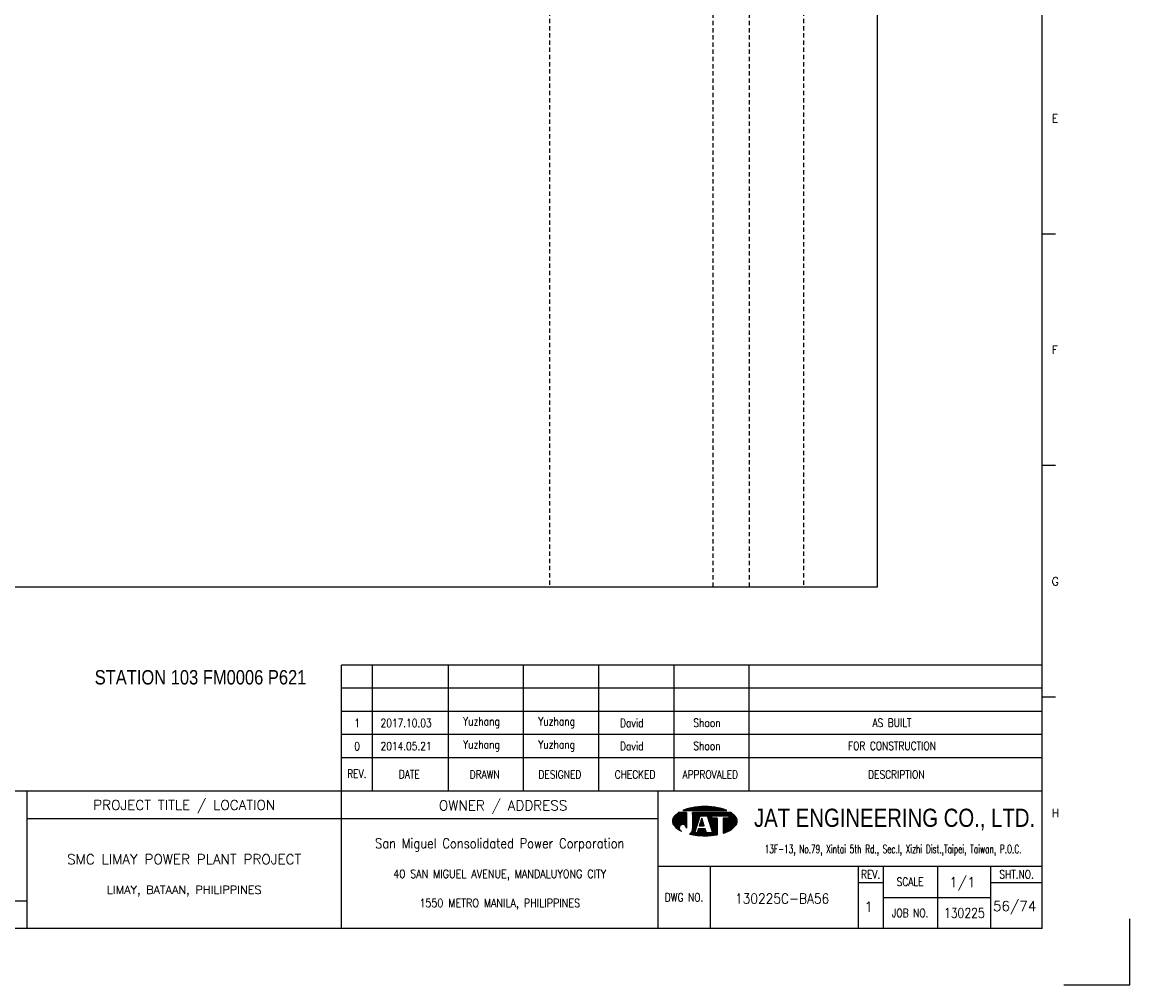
# Model space of a CAD drawing. Extents: x 2699 to 3665, y -643 to 39.
# Tile 3 of 4: x 3280 to 3665, y -643 to -309. Entities that reach past the tile are written whole.
import ezdxf
from ezdxf.enums import TextEntityAlignment as Align

# ---------------------------------------------------------------- set-up
doc = ezdxf.new("R2010")
doc.units = 0
doc.header["$MEASUREMENT"] = 0
doc.linetypes.add('HIDDEN', pattern=[4, 1.5, -1, 1.5])
doc.layers.get('0').update_dxf_attribs({"linetype": 'CONTINUOUS'})
doc.layers.get('DEFPOINTS').update_dxf_attribs({"linetype": 'CONTINUOUS'})
for name, color, linetype in [('B_DIM', 7, 'CONTINUOUS'), ('CON', 4, 'CONTINUOUS'), ('DCS', 7, 'CONTINUOUS'), ('HID', 2, 'HIDDEN'), ('T', 2, 'CONTINUOUS'), ('TEXT', 7, 'CONTINUOUS'), ('圖框CON', 4, 'CONTINUOUS'), ('框線', 6, 'CONTINUOUS')]:
    doc.layers.add(name, color=color, linetype=linetype)
doc.styles.add('AEH', font='simplex', dxfattribs={"width": 0.8, "bigfont": 'ae'})
doc.styles.add('DAYUKP', font='complex', dxfattribs={"bigfont": 'DAYUKP.SHX'})
doc.styles.add('E2', font='simplex.shx', dxfattribs={"height": 2})
doc.styles.add('E3', font='simplex.shx', dxfattribs={"height": 3})
doc.styles.add('ROMANS', font='romans', dxfattribs={"width": 0.8})
doc.styles.add('style3', font='ARIALN.TTF')
doc.styles.add('WMF-Arial0', font='arial.ttf')

# ---------------------------------------------------------------- blocks, each defined once
blk = doc.blocks.new('1880-TITLE_BLK')
at = {"layer": 'TEXT', "color": 2, "linetype": 'Continuous', "style": 'E3'}
for tag, p in [('SCALE', (790.95, 31.17)), ('DWG_NO', (736.41, 26.44)), ('REV', (762.59, 23.97)), ('SHT_NO', (806.74, 23.97))]:
    blk.add_attdef(tag, text='', height=3, dxfattribs=at).set_placement(p, align=Align.MIDDLE)
at = {"layer": 'TEXT', "linetype": 'Continuous', "style": 'E2', "width": 0.6}
for tag, p in [('REV_DATE', (418.65, 19.76)), ('APPR_DATE', (492.93, 19.76))]:
    blk.add_attdef(tag, text='', height=2, dxfattribs=at).set_placement(p, align=Align.MIDDLE_LEFT)
blk = doc.blocks.new('1')
at = {"layer": 'B_DIM'}
for p, q in [((2181.53, 118.11), (1938.08, 118.11)), ((1938.08, 74.29), (1938.08, 118.11)), ((1948.92, 74.29), (1948.92, 118.11)), ((1975.28, 74.29), (1975.28, 118.11)), ((2001.39, 74.29), (2001.39, 118.11)), ((2027.5, 74.29), (2027.5, 118.11)), ((2053.62, 74.29), (2053.62, 118.11)), ((2079.73, 74.29), (2079.73, 118.11)), ((2181.53, 110.07), (1938.08, 110.07)), ((1938.08, 77.93), (1938.08, 104.33)), ((2181.53, 102.03), (1938.08, 102.03)), ((2181.53, 93.99), (1938.08, 93.99)), ((2181.53, 85.95), (1938.08, 85.95))]:
    blk.add_line(p, q, dxfattribs=at)
at = {"layer": 'DEFPOINTS'}
blk.add_lwpolyline([(2189, 7.08), (2211.97, 7.08), (2211.97, 30.05)], dxfattribs=at)
at = {"layer": 'T', "color": 0, "lineweight": -3}
for p, q in [((2053.09, 63.82), (2056.14, 66.87)), ((2053.09, 64.04), (2055.92, 66.87)), ((2053.11, 63.62), (2056.36, 66.87)), ((2053.12, 64.29), (2055.7, 66.87)), ((2053.14, 63.43), (2056.58, 66.87)), ((2053.18, 63.25), (2056.8, 66.87)), ((2053.18, 64.57), (2055.47, 66.87)), ((2053.24, 63.08), (2057.03, 66.87)), ((2053.29, 64.91), (2055.25, 66.87)), ((2053.3, 62.92), (2057.25, 66.87)), ((2053.37, 62.77), (2057.47, 66.87)), ((2053.45, 62.63), (2057.69, 66.87)), ((2053.54, 62.5), (2057.91, 66.86)), ((2053.61, 65.45), (2054.47, 66.31)), ((2053.64, 62.37), (2057.91, 66.64)), ((2053.74, 62.25), (2057.91, 66.42)), ((2053.84, 62.14), (2057.91, 66.2)), ((2053.95, 62.02), (2057.91, 65.98)), ((2054.07, 61.91), (2057.91, 65.75)), ((2054.18, 61.8), (2057.91, 65.53)), ((2056.94, 67.67), (2057.09, 67.82)), ((2057.16, 67.67), (2057.44, 67.95)), ((2057.39, 67.67), (2057.78, 68.07)), ((2057.61, 67.67), (2058.11, 68.18)), ((2057.83, 67.67), (2058.43, 68.27)), ((2058.05, 67.67), (2058.73, 68.35)), ((2058.27, 67.67), (2059.03, 68.43)), ((2058.49, 67.67), (2059.32, 68.49)), ((2058.72, 67.67), (2059.6, 68.55)), ((2058.94, 67.67), (2059.87, 68.6)), ((2059.16, 67.67), (2060.14, 68.65)), ((2059.38, 67.67), (2060.41, 68.7)), ((2059.6, 67.67), (2060.67, 68.74)), ((2059.82, 67.67), (2060.93, 68.77)), ((2060.05, 67.67), (2061.18, 68.81)), ((2060.05, 63.24), (2063.68, 66.87)), ((2060.05, 63.46), (2063.46, 66.87)), ((2060.05, 63.68), (2063.23, 66.87)), ((2060.05, 63.9), (2063.01, 66.87)), ((2060.05, 64.13), (2062.79, 66.87)), ((2060.05, 64.35), (2062.57, 66.87)), ((2060.05, 64.57), (2062.35, 66.87)), ((2060.05, 64.79), (2062.13, 66.87)), ((2060.05, 65.01), (2061.9, 66.87)), ((2060.05, 65.23), (2061.68, 66.87)), ((2060.05, 65.46), (2061.46, 66.87)), ((2060.05, 66.12), (2060.79, 66.87)), ((2060.05, 66.34), (2060.57, 66.87)), ((2060.05, 66.56), (2060.35, 66.87)), ((2060.05, 66.79), (2060.13, 66.87)), ((2060.05, 65.68), (2061.24, 66.87)), ((2060.05, 65.9), (2061.02, 66.87)), ((2060.05, 63.02), (2062.67, 65.64)), ((2060.27, 67.67), (2061.44, 68.84)), ((2060.49, 67.67), (2061.69, 68.87)), ((2060.71, 67.67), (2061.93, 68.89)), ((2060.93, 67.67), (2062.18, 68.91)), ((2061.15, 67.67), (2062.42, 68.93)), ((2061.38, 67.67), (2062.66, 68.95)), ((2061.6, 67.67), (2062.89, 68.97)), ((2061.82, 67.67), (2063.13, 68.98)), ((2062.04, 67.67), (2063.36, 68.99)), ((2062.26, 67.67), (2063.59, 69)), ((2062.48, 67.67), (2063.82, 69)), ((2062.71, 67.67), (2064.04, 69.01)), ((2062.83, 65.8), (2063.9, 66.87)), ((2062.93, 67.67), (2064.27, 69.01)), ((2063.05, 65.8), (2064.12, 66.87)), ((2063.15, 67.67), (2064.49, 69.01)), ((2063.27, 65.8), (2064.34, 66.87)), ((2063.37, 67.67), (2064.71, 69.01)), ((2063.49, 65.8), (2064.56, 66.87)), ((2063.59, 67.67), (2064.92, 69)), ((2063.72, 65.8), (2064.79, 66.87)), ((2063.81, 67.67), (2065.14, 69)), ((2063.94, 65.8), (2065.01, 66.87)), ((2064.04, 67.67), (2065.35, 68.99)), ((2064.16, 65.8), (2065.23, 66.87)), ((2064.26, 67.67), (2065.56, 68.98)), ((2064.38, 65.8), (2065.45, 66.87)), ((2064.48, 67.67), (2065.78, 68.97)), ((2064.6, 65.8), (2065.67, 66.87)), ((2064.7, 67.67), (2065.98, 68.95)), ((2064.82, 65.8), (2065.89, 66.87)), ((2064.92, 67.67), (2066.19, 68.94)), ((2065.05, 65.8), (2066.12, 66.87)), ((2065.14, 67.67), (2066.4, 68.92)), ((2065.16, 65.69), (2066.34, 66.87)), ((2065.22, 65.53), (2066.56, 66.87)), ((2065.27, 65.36), (2066.78, 66.87)), ((2065.32, 65.19), (2067, 66.87)), ((2065.37, 67.67), (2066.6, 68.9)), ((2065.38, 65.02), (2067.22, 66.87)), ((2065.43, 64.85), (2067.45, 66.87)), ((2065.48, 64.69), (2067.67, 66.87)), ((2065.54, 64.52), (2066.74, 65.71)), ((2065.59, 67.67), (2066.8, 68.88)), ((2065.59, 64.35), (2066.74, 65.49)), ((2065.81, 67.67), (2067, 68.86)), ((2066.03, 67.67), (2067.2, 68.84)), ((2066.25, 67.67), (2067.4, 68.82)), ((2066.47, 67.67), (2067.6, 68.79)), ((2066.7, 67.67), (2067.79, 68.77)), ((2066.82, 65.8), (2067.89, 66.87)), ((2066.92, 67.67), (2067.98, 68.74)), ((2067.04, 65.8), (2068.11, 66.87)), ((2067.14, 67.67), (2068.18, 68.71)), ((2067.26, 65.8), (2068.33, 66.87)), ((2067.36, 67.67), (2068.37, 68.68)), ((2067.48, 65.8), (2068.55, 66.87)), ((2067.58, 67.67), (2068.56, 68.64)), ((2067.71, 65.8), (2068.78, 66.87)), ((2067.81, 67.67), (2068.75, 68.61)), ((2067.93, 65.8), (2069, 66.87)), ((2068.03, 67.67), (2068.93, 68.58)), ((2068.15, 65.8), (2069.22, 66.87)), ((2068.25, 67.67), (2069.12, 68.54)), ((2068.37, 65.8), (2069.44, 66.87)), ((2068.47, 67.67), (2069.3, 68.5)), ((2068.59, 65.8), (2069.66, 66.87)), ((2068.69, 67.67), (2069.48, 68.46)), ((2068.81, 65.8), (2069.88, 66.87)), ((2068.91, 67.67), (2069.66, 68.42)), ((2069.04, 65.8), (2070.11, 66.87)), ((2069.14, 67.67), (2069.84, 68.37)), ((2069.26, 65.8), (2070.33, 66.87)), ((2069.36, 67.67), (2070.01, 68.33)), ((2069.48, 65.8), (2070.55, 66.87)), ((2069.58, 67.67), (2070.19, 68.28)), ((2069.7, 65.8), (2070.77, 66.87)), ((2069.8, 67.67), (2070.36, 68.23)), ((2069.92, 65.8), (2070.99, 66.87)), ((2070.02, 67.67), (2070.53, 68.18)), ((2070.14, 65.8), (2071.21, 66.87)), ((2070.24, 67.67), (2070.7, 68.13)), ((2070.37, 65.8), (2071.44, 66.87)), ((2070.47, 67.67), (2070.87, 68.07)), ((2070.59, 65.8), (2071.66, 66.87)), ((2070.69, 67.67), (2071.03, 68.02)), ((2070.75, 63.08), (2074.07, 66.4)), ((2070.75, 62.86), (2074.19, 66.3)), ((2070.75, 62.63), (2074.31, 66.2)), ((2070.75, 62.41), (2074.43, 66.09)), ((2070.75, 62.19), (2074.54, 65.98)), ((2070.75, 61.97), (2074.66, 65.87)), ((2070.75, 61.75), (2074.77, 65.76)), ((2070.75, 61.53), (2074.87, 65.65)), ((2070.75, 61.3), (2074.98, 65.53)), ((2070.81, 65.8), (2071.88, 66.87)), ((2070.91, 67.67), (2071.2, 67.96)), ((2071.03, 65.8), (2072.1, 66.87)), ((2071.13, 67.67), (2071.36, 67.9)), ((2071.25, 65.8), (2072.32, 66.87)), ((2071.35, 67.67), (2071.52, 67.84)), ((2071.47, 65.8), (2072.54, 66.87)), ((2071.57, 67.67), (2071.68, 67.77)), ((2071.7, 65.8), (2072.77, 66.87)), ((2071.8, 67.67), (2071.83, 67.71)), ((2071.92, 65.8), (2072.99, 66.87)), ((2072.14, 65.8), (2073.21, 66.87)), ((2072.36, 65.8), (2073.43, 66.87)), ((2072.58, 65.8), (2073.57, 66.78)), ((2072.62, 65.62), (2073.7, 66.69)), ((2072.62, 65.39), (2073.83, 66.6)), ((2072.62, 65.17), (2073.95, 66.5)), ((2054.29, 61.7), (2057.91, 65.31)), ((2054.41, 61.59), (2057.91, 65.09)), ((2054.53, 61.49), (2057.91, 64.87)), ((2054.65, 61.39), (2057.91, 64.65)), ((2054.78, 61.29), (2055.59, 62.11)), ((2054.9, 61.2), (2055.48, 61.77)), ((2056.12, 62.63), (2057.91, 64.42)), ((2056.46, 62.75), (2057.91, 64.2)), ((2056.7, 62.77), (2057.91, 63.98)), ((2056.9, 62.75), (2057.91, 63.76)), ((2057.08, 62.71), (2057.91, 63.54)), ((2057.23, 62.64), (2057.91, 63.32)), ((2057.37, 62.56), (2057.91, 63.09)), ((2057.5, 62.46), (2057.91, 62.87)), ((2057.61, 62.35), (2057.91, 62.65)), ((2057.7, 62.23), (2057.91, 62.43)), ((2057.79, 62.09), (2057.91, 62.21)), ((2057.85, 61.93), (2057.91, 61.99)), ((2057.89, 61.75), (2057.91, 61.76)), ((2059.09, 59.4), (2061.43, 61.74)), ((2059.86, 60.39), (2061.54, 62.07)), ((2059.98, 60.73), (2061.64, 62.39)), ((2060.03, 61), (2061.74, 62.72)), ((2060.05, 62.8), (2062.57, 65.32)), ((2060.05, 62.57), (2062.47, 64.99)), ((2060.05, 62.35), (2062.36, 64.67)), ((2060.05, 62.13), (2062.26, 64.34)), ((2060.05, 61.91), (2062.16, 64.02)), ((2060.05, 61.69), (2062.05, 63.69)), ((2060.05, 61.46), (2061.95, 63.37)), ((2062.45, 62.32), (2063.71, 63.57)), ((2062.5, 62.58), (2063.65, 63.74)), ((2062.6, 62.91), (2063.6, 63.91)), ((2062.68, 62.32), (2063.76, 63.4)), ((2062.7, 63.23), (2063.55, 64.08)), ((2062.8, 63.56), (2063.49, 64.25)), ((2062.9, 62.32), (2063.81, 63.24)), ((2062.91, 63.88), (2063.44, 64.42)), ((2063.01, 64.2), (2063.39, 64.58)), ((2063.11, 64.53), (2063.33, 64.75)), ((2063.12, 62.32), (2063.87, 63.07)), ((2063.21, 64.85), (2063.28, 64.92)), ((2063.34, 62.32), (2063.92, 62.9)), ((2063.56, 62.32), (2063.97, 62.73)), ((2063.78, 62.32), (2064.03, 62.56)), ((2064.01, 62.32), (2064.08, 62.39)), ((2065.65, 64.18), (2066.74, 65.27)), ((2065.7, 64.01), (2066.74, 65.05)), ((2065.75, 63.84), (2066.9, 65)), ((2065.81, 63.68), (2067.12, 65)), ((2065.86, 63.51), (2067.35, 65)), ((2065.91, 63.34), (2067.57, 65)), ((2065.97, 63.17), (2067.79, 65)), ((2066.02, 63), (2068.01, 65)), ((2066.07, 62.84), (2068.23, 65)), ((2066.13, 62.67), (2068.46, 65)), ((2066.18, 62.5), (2068.61, 64.93)), ((2066.23, 62.33), (2068.61, 64.71)), ((2066.29, 62.16), (2068.61, 64.48)), ((2066.34, 61.99), (2068.61, 64.26)), ((2066.39, 61.83), (2068.61, 64.04)), ((2066.45, 61.66), (2068.61, 63.82)), ((2066.5, 61.49), (2068.61, 63.6)), ((2066.56, 61.32), (2068.61, 63.38)), ((2066.61, 61.15), (2068.61, 63.15)), ((2066.66, 60.99), (2068.61, 62.93)), ((2066.72, 60.82), (2068.61, 62.71)), ((2066.77, 60.65), (2068.61, 62.49)), ((2066.82, 60.48), (2068.61, 62.27)), ((2066.88, 60.31), (2068.61, 62.05)), ((2066.93, 60.14), (2068.61, 61.82)), ((2066.98, 59.98), (2068.61, 61.6)), ((2070.75, 61.08), (2075.08, 65.41)), ((2070.75, 60.86), (2075.17, 65.28)), ((2070.75, 60.64), (2075.25, 65.14)), ((2070.75, 63.96), (2071.78, 65)), ((2070.75, 63.74), (2072, 65)), ((2070.75, 63.52), (2072.22, 65)), ((2070.75, 63.3), (2072.45, 65)), ((2070.75, 64.41), (2071.34, 65)), ((2070.75, 64.19), (2071.56, 65)), ((2070.75, 64.85), (2070.89, 65)), ((2070.75, 64.63), (2071.12, 65)), ((2070.75, 60.42), (2075.33, 64.99)), ((2070.75, 60.2), (2075.39, 64.84)), ((2070.75, 59.97), (2075.45, 64.67)), ((2070.75, 59.75), (2075.5, 64.5)), ((2071.07, 59.85), (2075.53, 64.32)), ((2071.42, 59.97), (2075.56, 64.12)), ((2071.78, 60.12), (2075.57, 63.9)), ((2072.17, 60.28), (2075.55, 63.67)), ((2072.59, 60.48), (2075.51, 63.4)), ((2073.08, 60.75), (2075.42, 63.1)), ((2073.74, 61.19), (2075.24, 62.69)), ((2055.03, 61.11), (2055.46, 61.53)), ((2055.16, 61.01), (2055.47, 61.33)), ((2055.3, 60.93), (2055.52, 61.15)), ((2055.43, 60.84), (2055.59, 60.99)), ((2055.57, 60.76), (2055.67, 60.85)), ((2055.71, 60.67), (2055.76, 60.73)), ((2055.85, 60.59), (2055.88, 60.62)), ((2056, 60.52), (2056, 60.52)), ((2056.14, 60.44), (2056.14, 60.44)), ((2057.91, 61.54), (2057.91, 61.55)), ((2059.28, 59.36), (2061.33, 61.42)), ((2059.46, 59.32), (2061.23, 61.09)), ((2059.64, 59.29), (2061.12, 60.77)), ((2059.83, 59.25), (2061.02, 60.44)), ((2060.02, 59.22), (2060.92, 60.12)), ((2060.05, 61.24), (2060.05, 61.24)), ((2060.21, 59.19), (2060.93, 59.91)), ((2060.4, 59.16), (2061.15, 59.91)), ((2060.59, 59.13), (2061.38, 59.91)), ((2060.78, 59.1), (2061.6, 59.91)), ((2060.98, 59.07), (2063.16, 61.25)), ((2061.17, 59.04), (2063.38, 61.25)), ((2061.37, 59.02), (2063.6, 61.25)), ((2061.57, 59), (2063.82, 61.25)), ((2061.68, 59.99), (2062.94, 61.25)), ((2061.77, 58.97), (2064.04, 61.25)), ((2061.78, 60.32), (2062.71, 61.25)), ((2061.88, 60.64), (2062.49, 61.25)), ((2061.97, 58.95), (2064.27, 61.25)), ((2061.99, 60.96), (2062.27, 61.25)), ((2062.17, 58.94), (2064.45, 61.21)), ((2062.38, 58.92), (2064.51, 61.05)), ((2062.58, 58.9), (2064.56, 60.88)), ((2062.79, 58.89), (2064.61, 60.71)), ((2063, 58.88), (2064.67, 60.54)), ((2063.21, 58.87), (2064.72, 60.37)), ((2063.43, 58.86), (2064.77, 60.2)), ((2063.64, 58.85), (2064.82, 60.03)), ((2063.86, 58.85), (2064.92, 59.91)), ((2064.08, 58.84), (2065.15, 59.91)), ((2064.3, 58.84), (2065.37, 59.91)), ((2064.52, 58.84), (2065.59, 59.91)), ((2064.74, 58.85), (2065.81, 59.91)), ((2064.97, 58.85), (2066.03, 59.91)), ((2065.2, 58.86), (2066.25, 59.91)), ((2065.43, 58.87), (2066.48, 59.91)), ((2065.66, 58.88), (2066.7, 59.91)), ((2065.9, 58.89), (2066.92, 59.91)), ((2066.14, 58.91), (2068.61, 61.38)), ((2066.38, 58.93), (2068.61, 61.16)), ((2066.62, 58.95), (2068.61, 60.94)), ((2066.87, 58.97), (2068.61, 60.72)), ((2067.11, 59), (2068.61, 60.49)), ((2067.37, 59.03), (2068.61, 60.27)), ((2067.62, 59.06), (2068.61, 60.05)), ((2067.88, 59.1), (2068.61, 59.83)), ((2068.14, 59.14), (2068.61, 59.61)), ((2068.4, 59.18), (2068.61, 59.38))]:
    blk.add_line(p, q, dxfattribs=at)
at = {"layer": 'T', "lineweight": -3}
for p, q in [((2057.91, 66.87), (2055.21, 66.87)), ((2056.73, 67.67), (2071.93, 67.67)), ((2057.91, 66.87), (2057.91, 61.52)), ((2073.45, 66.87), (2060.05, 66.87)), ((2060.05, 66.33), (2060.05, 66.87)), ((2060.05, 66.87), (2060.05, 61.23)), ((2060.85, 59.91), (2062.72, 65.8)), ((2062.72, 65.8), (2065.13, 65.8)), ((2063.79, 65.8), (2065.13, 65.8)), ((2065.13, 65.8), (2067, 59.91)), ((2066.74, 65.8), (2072.62, 65.8)), ((2066.74, 65), (2066.74, 65.8)), ((2072.62, 65.8), (2072.62, 65)), ((2061.8, 63.05), (2060.05, 61.24)), ((2063.26, 65), (2062.41, 62.32)), ((2062.41, 62.32), (2064.1, 62.32)), ((2064.1, 62.32), (2063.26, 65)), ((2068.61, 65), (2066.74, 65)), ((2068.61, 65), (2068.61, 59.21)), ((2072.62, 65), (2070.75, 65)), ((2070.75, 65), (2070.75, 59.74)), ((2061.65, 59.91), (2060.85, 59.91)), ((2062.08, 61.25), (2061.65, 59.91)), ((2064.44, 61.25), (2062.08, 61.25)), ((2064.86, 59.91), (2064.44, 61.25)), ((2067, 59.91), (2064.86, 59.91))]:
    blk.add_line(p, q, dxfattribs=at)
for centre, major_axis, start_param, end_param in [((2055.58, 63.92), (1.76, 1.76), 1.614811, 2.356194), ((2059.72, 60.14), (-5.73, 5.73), 6.088179, 6.3272), ((2062.5, 54), (-10.49, 10.49), 5.683021, 5.897183), ((2064.33, 44.23), (-17.52, 17.52), 5.497787, 5.683021), ((2064.33, 44.23), (17.52, 17.52), 0.600164, 0.785398), ((2066.16, 54), (10.49, 10.49), 0.386002, 0.600164), ((2068.93, 60.14), (-5.73, 5.73), 4.668374, 4.907395), ((2073.07, 63.92), (-1.76, 1.76), 3.926991, 4.668374), ((2055.58, 63.92), (-1.76, 1.76), 0.785398, 1.526782), ((2059.72, 67.71), (5.73, 5.73), 3.097578, 3.478972), ((2056.68, 61.54), (-0.868, 0.868), 3.906164, 8.245601), ((2068.93, 67.71), (-5.73, 5.73), 2.781027, 3.185607), ((2073.07, 63.92), (1.76, 1.76), 4.756403, 5.497787), ((2057.88, 61.28), (1.53, 1.53), 4.470635, 5.546585), ((2064.33, 83.62), (17.52, 17.52), 3.710226, 3.926991), ((2064.33, 83.62), (17.52, 17.52), 3.926991, 4.100643), ((2066.16, 73.85), (-10.49, 10.49), 2.670765, 2.781027)]:
    blk.add_ellipse(centre, major_axis=major_axis, ratio=1, start_param=start_param, end_param=end_param, dxfattribs=at)
at = {"layer": '圖框CON'}
for p, q in [((2186.14, 267.8), (2181.53, 267.8)), ((2186.14, 187.4), (2181.53, 187.4)), ((2186.14, 107), (2181.53, 107)), ((2048.1, 48.3), (2181.53, 48.3)), ((2066.14, 48.3), (2066.14, 26.6)), ((2117.55, 48.3), (2117.55, 26.6)), ((2126.28, 48.3), (2126.28, 26.6)), ((2145.25, 26.6), (2145.25, 48.3)), ((2163.72, 26.6), (2163.72, 48.3)), ((2117.55, 42.62), (2126.28, 42.62)), ((2163.72, 42.62), (2181.53, 42.62)), ((2126.28, 37.45), (2163.72, 37.45))]:
    blk.add_line(p, q, dxfattribs=at)
for points in [[(1828.89, 26.6), (1828.89, 74.29)], [(1938.08, 26.6), (1938.08, 74.29)], [(2048.1, 26.6), (2048.1, 74.29)], [(2048.1, 64.75), (1828.89, 64.75)], [(1828.89, 36.15), (1802.67, 36.15), (1651.45, 36.15)]]:
    blk.add_lwpolyline(points, dxfattribs=at)
at = {"layer": '框線'}
for p, q in [((2181.53, 26.6), (2181.53, 669.81)), ((2181.53, 74.29), (1308.62, 74.29)), ((2181.53, 26.6), (1308.62, 26.6))]:
    blk.add_line(p, q, dxfattribs=at)
at = {"style": 'DAYUKP'}
for s, p in [('E', (2184.79, 307.99)), ('F', (2184.79, 227.59)), ('G', (2184.79, 147.19)), ('H', (2184.79, 66.79))]:
    blk.add_text(s, height=2.87, dxfattribs=at).set_placement(p, align=Align.MIDDLE_LEFT)
at = {"style": 'WMF-Arial0', "width": 0.8}
blk.add_text('JAT ENGINEERING CO., LTD.', height=6.3172, dxfattribs=at).set_placement((2130.24, 64.55), align=Align.MIDDLE)
at = {"color": 2, "ltscale": 500, "style": 'ROMANS', "width": 0.85}
blk.add_text('San Miguel Consolidated Power Corporation', height=3.4457, dxfattribs=at).set_placement((1993.09, 56.23), align=Align.MIDDLE_CENTER)
at = {"color": 2, "ltscale": 500, "style": 'ROMANS'}
for s, height, p in [('SMC LIMAY POWER PLANT PROJECT', 3.4457, (1883.48, 50.7)), ('LIMAY, BATAAN, PHILIPPINES', 2.8714, (1883.48, 40.08))]:
    blk.add_text(s, height=height, dxfattribs=at).set_placement(p, align=Align.MIDDLE_CENTER)
at = {"color": 4, "ltscale": 500, "style": 'ROMANS', "width": 0.85}
for s, p in [('40 SAN MIGUEL AVENUE, MANDALUYONG CITY', (1993.09, 45.61)), ('1550 METRO MANILA, PHILIPPINES', (1993.09, 35.51))]:
    blk.add_text(s, height=2.8714, dxfattribs=at).set_placement(p, align=Align.MIDDLE_CENTER)
at = {"layer": 'B_DIM', "style": 'AEH', "width": 0.8}
for s, height, p in [('REV.', 2.871, (1943.45, 80.37)), ('DATE', 2.871, (1961.68, 80.21)), ('DRAWN', 2.871, (1987.87, 80.12)), ('DESIGNED', 2.871, (2013.98, 80.12)), ('CHECKED', 2.871, (2040.1, 80.12)), ('APPROVALED', 2.871, (2066.21, 80.12)), ('DESCRIPTION', 2.8714, (2130.87, 80.12))]:
    blk.add_text(s, height=height, dxfattribs=at).set_placement(p, align=Align.MIDDLE)
at = {"layer": 'HID', "ltscale": 500, "style": 'ROMANS'}
for s, p in [('PROJECT TITLE / LOCATION', (1883.48, 69.28)), ('OWNER / ADDRESS', (1994.25, 69.12))]:
    blk.add_text(s, height=3.4457, dxfattribs=at).set_placement(p, align=Align.MIDDLE)
at = {"layer": 'HID', "color": 7, "style": 'ROMANS', "width": 0.8}
for s, p in [('REV.', (2121.92, 45.46)), ('SHT.NO.', (2172.62, 45.46)), ('SCALE', (2135.64, 42.87)), ('DWG NO.', (2057.12, 37.45)), ('JOB NO.', (2135.64, 32.03))]:
    blk.add_text(s, height=2.871, dxfattribs=at).set_placement(p, align=Align.MIDDLE)
at = {"layer": 'T', "color": 2, "ltscale": 500, "style": 'ROMANS', "width": 0.65}
blk.add_text('13F-13, No.79, Xintai 5th Rd., Sec.I, Xizhi Dist.,Taipei, Taiwan, P.O.C.', height=2.8714, dxfattribs=at).set_placement((2129.74, 52.81), align=Align.CENTER)

msp = doc.modelspace()

# ---------------------------------------------------------------- linework, layer by layer
at = {"layer": 'CON'}
msp.add_lwpolyline([(2863.4, -5.21), (3577.4, -5.21), (3577.4, -505.01), (2863.4, -505.01)], close=True, dxfattribs=at)
at = {"layer": 'HID'}
for p, q in [((3463.65, -5.21), (3463.65, -505.01)), ((3520.35, -5.91), (3520.35, -505.01)), ((3532.95, -5.91), (3532.95, -505.01)), ((3551.85, -5.21), (3551.85, -505.01))]:
    msp.add_line(p, q, dxfattribs=at)

# ---------------------------------------------------------------- block references
msp.add_blockref('1', (1453.26, -650.24))
at = {"layer": 'TEXT', "color": 0}
ref = msp.add_blockref('1880-TITLE_BLK', (2698.61, -643.58), dxfattribs=dict(at, xscale=1.148576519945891, yscale=1.148576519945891, zscale=1.148576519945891))
ref.add_attrib('DWG_NO', '130225C-BA56', dxfattribs={"color": 2, "linetype": 'Continuous', "height": 3.4457, "style": 'E3', "width": 0.9}).set_placement((3544.44, -613.21), align=Align.MIDDLE)
ref.add_attrib('REV', '1', dxfattribs={"color": 2, "linetype": 'Continuous', "height": 3.45, "style": 'E3'}).set_placement((3574.51, -616.05), align=Align.MIDDLE)
ref.add_attrib('SCALE', '1/1', dxfattribs={"color": 2, "linetype": 'Continuous', "height": 3.446, "style": 'E3'}).set_placement((3607.07, -607.79), align=Align.MIDDLE)
ref.add_attrib('SHT_NO', '56/74', dxfattribs={"color": 2, "linetype": 'Continuous', "height": 3.446, "style": 'E3'}).set_placement((3625.22, -616.05), align=Align.MIDDLE)

# ---------------------------------------------------------------- texts
at = {"layer": 'DCS', "linetype": 'ByBlock', "style": 'style3'}
msp.add_text('STATION 103 FM0006 P621', height=5, dxfattribs=at).set_placement((3305.64, -538.86))
at = {"layer": 'T', "style": 'AEH', "width": 0.8}
for s, height, p in [('Yuzhang', 2.871, (3440, -552.15)), ('Yuzhang', 2.871, (3466.11, -552.15)), ('David', 2.871, (3492.22, -552.15)), ('Shoon', 2.871, (3518.34, -552.15)), ('1', 2.87, (3396.79, -552.27)), ('2017.10.03', 2.871, (3413.8, -552.23)), ('AS BUILT', 2.871, (3582.61, -552.15)), ('0', 2.87, (3396.79, -560.31)), ('2014.05.21', 2.871, (3413.8, -560.27)), ('Yuzhang', 2.871, (3440, -560.19)), ('Yuzhang', 2.871, (3466.11, -560.19)), ('David', 2.871, (3492.22, -560.19)), ('Shoon', 2.871, (3518.34, -560.19)), ('FOR CONSTRUCTION', 2.8714, (3582.61, -560.19))]:
    msp.add_text(s, height=height, dxfattribs=at).set_placement(p, align=Align.MIDDLE)
at = {"layer": 'TEXT', "color": 2, "style": 'E3', "width": 0.8}
msp.add_text('130225', height=3.446, dxfattribs=at).set_placement((3607.74, -618.21), align=Align.MIDDLE_CENTER)

doc.saveas('drawing.dxf')
